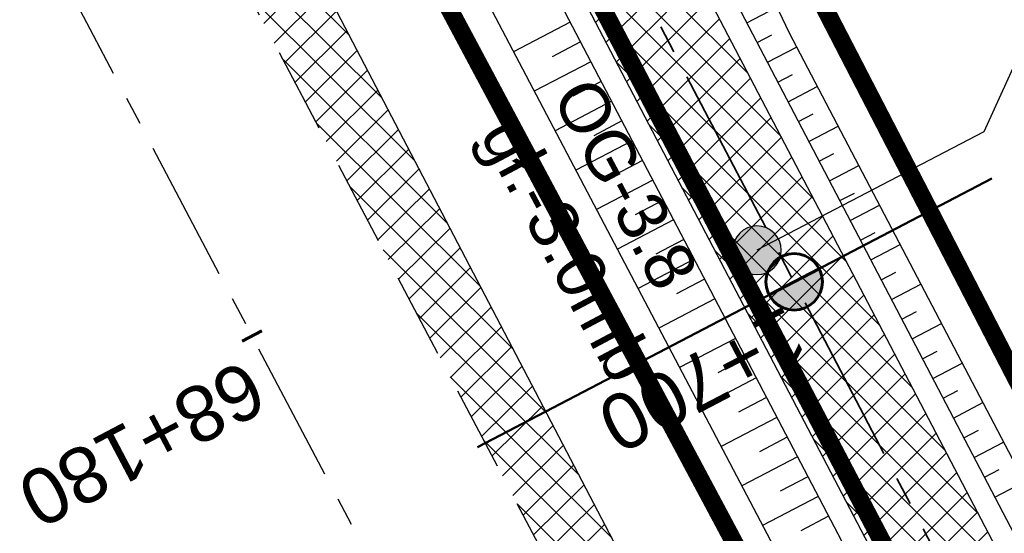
# Model space of a CAD drawing. Header units: metres. Extents: x 7529682 to 7533711, y 5721195 to 5727842.
# Tile 145 of 232: x 7530494 to 7530516, y 5726290 to 5726301. Entities that reach past the tile are written whole.
import ezdxf

# ---------------------------------------------------------------- set-up
doc = ezdxf.new("R2010")
doc.units = ezdxf.units.M
for name, pattern in [('817-dzialki-09-05-04$0$HIDDEN', [0.375, 0.25, -0.125]), ('ACAD_ISO05W100', [33, 24, -3, 0, -3, 0, -3]), ('CENTER', [50.800000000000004, 31.75, -6.35, 6.35, -6.35]), ('CENTER2', [28.575000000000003, 19.05, -3.175, 3.175, -3.175]), ('HIDDEN', [9.524999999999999, 6.35, -3.175])]:
    doc.linetypes.add(name, pattern=pattern)
for name, color, linetype in [('C-DROGI-SYTUACJA', 7, 'Continuous'), ('C-DROGI-SYTUACJA-ETYKIETY', 7, 'Continuous'), ('D-hatch-pobocza', 131, 'Continuous'), ('D-otw-geotechniczne', 4, 'Continuous'), ('D-pobocza', 60, 'Continuous'), ('D-rowy', 160, 'Continuous'), ('D-skarpa', 2, 'Continuous'), ('D-skarpa-kreskowanie', 2, 'Continuous')]:
    doc.layers.add(name, color=color, linetype=linetype)
for name, color, linetype, lineweight, true_color in [('D-hatch-ciag-pieszo-rowerowy', 7, 'Continuous', 13, 0xff9f80), ('D-LR-etap-III', 7, '817-dzialki-09-05-04$0$HIDDEN', 50, 0x00008f), ('D-przekroje-pop', 7, 'Continuous', 50, 0x000099)]:
    doc.layers.add(name, color=color, linetype=linetype, lineweight=lineweight, true_color=true_color)
for name, color, linetype, lineweight in [('D-krawędzie', 3, 'Continuous', 30), ('D-obrzeża', 2, 'Continuous', 30), ('D-otw-geotechniczne-opis', 7, 'Continuous', 30), ('D-oś', 10, 'CENTER', 30), ('D-pas-drogowy', 7, 'ACAD_ISO05W100', 50)]:
    doc.layers.add(name, color=color, linetype=linetype, lineweight=lineweight)
doc.layers.add('poprzeczki', color=7, linetype='Continuous', true_color=0x0000c7)
doc.styles.add('ARIAL', font='arial.ttf', dxfattribs={"height": 1})
doc.styles.get("Standard").update_dxf_attribs({"font": 'arial.ttf'})
pattern_1 = [(45, (0, 0), (-0.3367596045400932, 0.3367596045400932), []), (135, (0, 0), (-0.3367596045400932, -0.3367596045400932), [])]

# ---------------------------------------------------------------- blocks, each defined once
blk = doc.blocks.new('AeccTickLine')
at = {"color": 0, "linetype": 'ByBlock', "lineweight": -2}
blk.add_line((0, 1), (-3.673819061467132e-16, -1), dxfattribs=at)
blk = doc.blocks.new('kilometraz')
at = {"linetype": 'ByBlock', "lineweight": -2}
blk.add_hatch(color=0, dxfattribs=at).paths.add_polyline_path([(0, -0.28125, 0.4142135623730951), (0.28125, 0, 0.4142135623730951), (0, 0.28125)])
at = {"color": 0, "linetype": 'ByBlock', "lineweight": -2}
blk.add_line((0, 0.28125), (0, -0.28125), dxfattribs=at)
blk.add_circle((0, 0), 0.28125, dxfattribs=at)
blk = doc.blocks.new('otwor')
at = {"layer": 'D-otw-geotechniczne', "lineweight": 25}
h = blk.add_hatch(color=256, dxfattribs=at)
edge = h.paths.add_edge_path()
edge.add_arc((0, 0), 1.163867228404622, 0, 360)
blk.add_circle((0, 0), 1.163867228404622, dxfattribs=at)

msp = doc.modelspace()

# ---------------------------------------------------------------- hatches: boundary and pattern name
at = {"layer": 'D-hatch-ciag-pieszo-rowerowy'}
h = msp.add_hatch(dxfattribs=at)
h.set_pattern_fill('ANSI37', color=256, scale=0.15, style=0)
h.set_pattern_definition(pattern_1)
edge = h.paths.add_edge_path()
edge.add_line((7530579.998522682, 5726163.493739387), (7530582.284496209, 5726164.518555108))
edge.add_line((7530582.284496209, 5726164.518555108), (7530574.938047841, 5726178.433592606))
edge.add_arc((7530619.154135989, 5726201.777490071), 49.99999999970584, 202.6680019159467, 207.8318275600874, ccw=False)
edge.add_line((7530573.016462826, 5726182.507951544), (7530570.149922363, 5726189.371401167))
edge.add_arc((7530524.012249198, 5726170.10186264), 50.00000000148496, 22.66800191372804, 27.59343639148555)
edge.add_line((7530568.325081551, 5726193.261588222), (7530565.111118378, 5726199.411048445))
edge.add_arc((7530529.660852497, 5726180.883267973), 40.00000000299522, 27.5934364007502, 33.13088798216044)
edge.add_line((7530563.157820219, 5726202.745407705), (7530555.510576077, 5726214.462444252))
edge.add_arc((7530589.007543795, 5726236.324583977), 39.99999999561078, 208.4475238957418, 213.1308879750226, ccw=False)
edge.add_line((7530553.837393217, 5726217.270437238), (7530543.027684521, 5726237.223001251))
edge.add_line((7530543.027684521, 5726237.223001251), (7530528.098577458, 5726266.318802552))
edge.add_line((7530528.098577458, 5726266.318802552), (7530507.524476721, 5726305.703644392))
edge.add_line((7530507.524476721, 5726305.703644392), (7530488.365786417, 5726341.908676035))
edge.add_line((7530488.365786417, 5726341.908676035), (7530485.291037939, 5726347.724119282))
edge.add_line((7530485.291037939, 5726347.724119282), (7530482.336740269, 5726347.963133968))
edge.add_line((7530482.336740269, 5726347.963133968), (7530486.156097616, 5726340.739370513))
edge.add_line((7530486.156097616, 5726340.739370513), (7530505.311679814, 5726304.540212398))
edge.add_line((7530505.311679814, 5726304.540212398), (7530525.878466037, 5726265.169372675))
edge.add_line((7530525.878466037, 5726265.169372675), (7530540.816194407, 5726236.056769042))
edge.add_line((7530540.816194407, 5726236.056769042), (7530551.687957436, 5726215.98966512))
edge.add_arc((7530586.858108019, 5726235.043811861), 40.00000000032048, 208.4475238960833, 213.1308879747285)
edge.add_line((7530553.361140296, 5726213.181672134), (7530560.998180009, 5726201.480270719))
edge.add_arc((7530527.501212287, 5726179.618130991), 40.00000000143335, 27.59343638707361, 33.130887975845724, ccw=False)
edge.add_line((7530562.95147817, 5726198.145911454), (7530566.059636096, 5726192.19889448))
edge.add_arc((7530521.746803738, 5726169.039168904), 50.00000000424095, 22.668001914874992, 27.593436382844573, ccw=False)
edge.add_line((7530567.884476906, 5726188.308707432), (7530570.753025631, 5726181.440449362))
edge.add_arc((7530616.890698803, 5726200.709987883), 50.00000000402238, 202.6680019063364, 207.8318275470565)
edge.add_line((7530572.674610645, 5726177.366090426), (7530579.998522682, 5726163.493739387))
at = {"layer": 'D-hatch-pobocza'}
h = msp.add_hatch(dxfattribs=at)
h.set_pattern_fill('ANSI37', color=256, scale=0.15, style=0)
h.set_pattern_definition(pattern_1)
h.paths.add_polyline_path([(7530484.05, 5726334.34), (7530471.92, 5726357.11), (7530458.95, 5726381.07), (7530447.57, 5726403.23), (7530435.55, 5726425.46), (7530424.34, 5726446.96), (7530408.219999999, 5726477.68), (7530396.719999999, 5726499.26), (7530381.74, 5726527.87), (7530371.44, 5726547.5), (7530359.58, 5726569.81), (7530349.42, 5726588.72), (7530332.29, 5726621.37), (7530323.719999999, 5726638.05), (7530306.54, 5726670.82), (7530298.559999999, 5726686.33), (7530287.259999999, 5726707.54), (7530284.291048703, 5726713.261271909), (7530282.669641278, 5726712.403913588), (7530284.501430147, 5726708.939695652), (7530291.375516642, 5726695.939652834), (7530296.045865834, 5726687.107244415), (7530304.46414878, 5726671.186868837), (7530316.603827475, 5726648.181421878), (7530333.058434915, 5726617.014067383), (7530350.00379698, 5726585.00616126), (7530367.257623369, 5726552.315762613), (7530385.762825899, 5726517.234589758), (7530404.054360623, 5726482.546167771), (7530421.086512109, 5726450.182125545), (7530442.441939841, 5726409.661369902), (7530463.421308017, 5726369.849931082), (7530489.269347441, 5726320.82820421), (7530506.411845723, 5726288.291398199), (7530524.314558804, 5726254.7836642), (7530540.549094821, 5726224.891183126), (7530548.272673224, 5726210.668598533), (7530551.69684983, 5726207.034942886), (7530543.21, 5726222.9), (7530538.34, 5726232.11), (7530533.7, 5726240.35), (7530511.95, 5726280.97), (7530499.24, 5726305.31)])

# ---------------------------------------------------------------- linework, layer by layer
at = {"layer": 'C-DROGI-SYTUACJA', "color": 10, "linetype": 'CENTER2', "lineweight": 35, "ltscale": 0.2}
msp.add_lwpolyline([(7530444.81964382, 5726422.144181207), (7530467.787193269, 5726378.155809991), (7530487.261147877, 5726341.323634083), (7530506.418078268, 5726305.121928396), (7530526.988521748, 5726265.744087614), (7530541.921939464, 5726236.639885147), (7530552.762675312, 5726216.630051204, 0.02043787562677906), (7530554.435858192, 5726213.822058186), (7530562.078000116, 5726202.112839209, -0.02416639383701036), (7530564.031298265, 5726198.778479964), (7530567.391574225, 5726192.349071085, -0.02149457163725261), (7530568.851446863, 5726189.236921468), (7530572.058530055, 5726181.558099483, 0.02253525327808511), (7530573.595798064, 5726178.298612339), (7530581.269449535, 5726163.763813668, 0.09655801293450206), (7530584.871000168, 5726159.294358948), (7530589.549337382, 5726155.353842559, -0.1081082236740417), (7530591.633482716, 5726152.642882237), (7530599.060079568, 5726136.869261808, -0.1935663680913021), (7530599.403975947, 5726130.908749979), (7530599.097438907, 5726129.998316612, 0.2231735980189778), (7530599.582685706, 5726125.774388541), (7530602.576188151, 5726120.930317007, -0.0171909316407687)], format="xyb", dxfattribs=at)
at = {"layer": 'D-krawędzie', "linetype": 'HIDDEN', "ltscale": 0.3}
msp.add_lwpolyline([(7530304.46414878, 5726671.186868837), (7530316.603827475, 5726648.181421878), (7530333.058434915, 5726617.014067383), (7530350.00379698, 5726585.00616126), (7530367.257623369, 5726552.315762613), (7530385.762825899, 5726517.234589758), (7530404.054360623, 5726482.546167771), (7530421.086512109, 5726450.182125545), (7530442.441939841, 5726409.661369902), (7530463.421308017, 5726369.849931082), (7530489.269347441, 5726320.82820421), (7530506.411845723, 5726288.291398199), (7530524.314558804, 5726254.7836642), (7530540.549094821, 5726224.891183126), (7530548.24, 5726210.73)], dxfattribs=at)
at = {"layer": 'D-LR-etap-III', "ltscale": 10, "flags": 128}
msp.add_lwpolyline([(7531750.474471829, 5723895.103125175, 0.4, 0.4, 0), (7531750.505, 5723895.13, 0.4, 0.4, 0), (7531682.71, 5724022.92, 0.4, 0.4, 0), (7531619.177023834, 5724147.203692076, 0.4, 0.4, 0), (7531592.308960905, 5724198.48863389, 0.4, 0.4, 0), (7531553.263875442, 5724272.918564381, 0.4, 0.4, 0), (7531504.019999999, 5724366.79, 0.4, 0.4, 0), (7531482.09, 5724407.62, 0.4, 0.4, 0), (7531412.350402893, 5724541.182759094, 0.4, 0.4, 0), (7531388.463669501, 5724586.929768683, 0.4, 0.4, 0), (7531345.12, 5724669.94, 0.4, 0.4, 0), (7531127.66, 5725081.67, 0.4, 0.4, 0), (7531059.253139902, 5725211.040795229, 0.4, 0.4, 0), (7531008.007244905, 5725307.953830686, 0.4, 0.4, 0), (7530964.181635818, 5725390.835555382, 0.4, 0.4, 0), (7530914.557354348, 5725484.683561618, 0.4, 0.4, 0), (7530865.243241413, 5725577.493975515, 0.4, 0.4, 0), (7530840.085257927, 5725624.058651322, 0.4, 0.4, 0), (7530802.559525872, 5725694.924584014, 0.4, 0.4, 0), (7530755.54, 5725787.51, 0.4, 0.4, 0), (7530708.717810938, 5725876.303221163, 0.4, 0.4, 0), (7530695.12, 5725902.09, 0.4, 0.4, 0), (7530642.91397006, 5726001.07839487, 0.4, 0.4, 0), (7530634.934723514, 5726016.146615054, 0.4, 0.4, 0), (7530610.820000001, 5726061.929999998, 0.4, 0.4, 0), (7530610.820000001, 5726061.929999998, 0.4, 0.4, 0), (7530607.21, 5726063.51, 0.4, 0.4, 0), (7530597.42, 5726080.68, 0.4, 0.4, 0), (7530591.16, 5726088.44, 0.4, 0.4, 0), (7530581.28, 5726107.21, 0.4, 0.4, 0), (7530571.29, 5726130.56, 0.4, 0.4, 0), (7530549.554994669, 5726171.527317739, 0.4, 0.4, 0), (7530531.014309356, 5726206.473807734, 0.4, 0.4, 0), (7530516.461208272, 5726236.016618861, 0.4, 0.4, 0), (7530500.798929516, 5726266.141265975, 0.4, 0.4, 0), (7530491.349999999, 5726283.94, 0.4, 0.4, 0), (7530482.4, 5726303.41, 0.4, 0.4, 0), (7530482.4, 5726303.41, 0.4, 0.4, 0), (7530450.41, 5726357.28, 0.4, 0.4, 0), (7530397.759396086, 5726458.499907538, 0.4, 0.4, 0), (7530334.707815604, 5726583.664702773, 0.4, 0.4, 0), (7530303.939274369, 5726645.167943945, 0.4, 0.4, 0), (7530300.509779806, 5726651.777515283, 0.4, 0.4, 0), (7530289.213532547, 5726671.966724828, 0.4, 0.4, 0), (7530281.54, 5726685.57, 0.4, 0.4, 0), (7530261.37085633, 5726724.163374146, 0.4, 0.4, 0), (7530254.03, 5726738.21, 0.4, 0.4, 0), (7530197.219999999, 5726845.06, 0.4, 0.4, 0), (7530194.71, 5726849.15, 0.4, 0.4, 0), (7530195.92, 5726850.75, 0.4, 0.4, 0), (7530170.546669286, 5726892.961489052, 0.4, 0.4, 0), (7530143.174718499, 5726945.065838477, 0.4, 0.4, 0), (7530105.059999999, 5727018.32, 0.4, 0.4, 0), (7530100.059999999, 5727027.16, 0.4, 0.4, 0), (7530062.318670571, 5727099.625398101, 0.4, 0.4, 0), (7530015.378537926, 5727189.420463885, 0.4, 0.4, 0), (7529983.207960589, 5727250.206596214, 0.4, 0.4, 0), (7529953.284293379, 5727306.74720398, 0.4, 0.4, 0), (7529900.67053443, 5727406.15903814, 0.4, 0.4, 0), (7529890.630239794, 5727425.131178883, 0.4, 0.4, 0), (7529875.155383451, 5727454.426350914, 0.4, 0.4, 0), (7529857.560096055, 5727487.787346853, 0.4, 0.4, 0), (7529835.194401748, 5727530.19312405, 0.4, 0.4, 0), (7529811.740544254, 5727574.662079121, 0.4, 0.4, 0), (7529792.101859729, 5727611.922638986, 0.4, 0.4, 0), (7529768.066117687, 5727657.469613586, 0.4, 0.4, 0), (7529755.210566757, 5727682.131373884, 0.4, 0.4, 0), (7529753.309999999, 5727681.13, 0.4, 0.4, 0), (7529739.21, 5727707.77, 0.4, 0.4, 0), (7529735.394745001, 5727711.251990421, 0.4, 0.4, 0), (7529725.42, 5727730.2, 0.4, 0.4, 0), (7529723.55, 5727729.88, 0.4, 0.4, 0), (7529695.566668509, 5727782.932080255, 0.4, 0.4, 0), (7529717.67971874, 5727794.024357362, 0.4, 0.4, 0), (7529736.274870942, 5727758.647400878, 0.4, 0.4, 0), (7529736.274870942, 5727758.647400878, 0.4, 0.4, 0), (7529744.511003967, 5727750.406106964, 0.4, 0.4, 0), (7529744.511003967, 5727750.406106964, 0.4, 0.4, 0), (7529750.282568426, 5727738.549848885, 0.4, 0.4, 0), (7529777.108510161, 5727687.569424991, 0.4, 0.4, 0), (7529796.51537536, 5727651.329932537, 0.4, 0.4, 0), (7529814.937945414, 5727616.793170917, 0.4, 0.4, 0), (7529839.006722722, 5727572.303976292, 0.4, 0.4, 0), (7529860.617626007, 5727532.509108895, 0.4, 0.4, 0), (7529882.348967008, 5727491.504261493, 0.4, 0.4, 0), (7529904.865139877, 5727449.096370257, 0.4, 0.4, 0), (7529920.747384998, 5727418.884773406, 0.4, 0.4, 0), (7529946.676504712, 5727368.547487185, 0.4, 0.4, 0), (7529972.024701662, 5727320.573310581, 0.4, 0.4, 0), (7529987.740014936, 5727290.153392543, 0.4, 0.4, 0), (7529996.497385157, 5727273.661630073, 0.4, 0.4, 0), (7530017.541471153, 5727234.202689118, 0.4, 0.4, 0), (7530033.053657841, 5727204.864166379, 0.4, 0.4, 0), (7530051.622983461, 5727170.222745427, 0.4, 0.4, 0), (7530069.276612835, 5727137.015751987, 0.4, 0.4, 0), (7530089.385386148, 5727097.533639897, 0.4, 0.4, 0), (7530109.712512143, 5727060.746615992, 0.4, 0.4, 0), (7530136.769722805, 5727011.640131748, 0.4, 0.4, 0), (7530162.446686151, 5726962.743777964, 0.4, 0.4, 0), (7530187.674104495, 5726916.992101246, 0.4, 0.4, 0), (7530207.820739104, 5726879.335323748, 0.4, 0.4, 0), (7530230.625609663, 5726834.518686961, 0.4, 0.4, 0), (7530262.288093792, 5726776.61832811, 0.4, 0.4, 0), (7530277.509672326, 5726760.213143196, 0.4, 0.4, 0), (7530286.036865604, 5726744.106684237, 0.4, 0.4, 0), (7530288.097472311, 5726735.884066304, 0.4, 0.4, 0), (7530290.393870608, 5726725.046963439, 0.4, 0.4, 0), (7530296.17664807, 5726713.582980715, 0.4, 0.4, 0), (7530302.726195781, 5726701.18226779, 0.4, 0.4, 0), (7530325.685047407, 5726657.466383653, 0.4, 0.4, 0), (7530343.243978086, 5726623.648592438, 0.4, 0.4, 0), (7530360.229820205, 5726591.746871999, 0.4, 0.4, 0), (7530383.20855044, 5726548.059469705, 0.4, 0.4, 0), (7530406.017875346, 5726503.605514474, 0.4, 0.4, 0), (7530427.464919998, 5726462.620289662, 0.4, 0.4, 0), (7530447.9278544, 5726424.388014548, 0.4, 0.4, 0), (7530471.126878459, 5726379.920667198, 0.4, 0.4, 0), (7530490.501003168, 5726343.033350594, 0.4, 0.4, 0), (7530509.499458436, 5726306.733076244, 0.4, 0.4, 0), (7530529.890269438, 5726267.244072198, 0.4, 0.4, 0), (7530543.852446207, 5726238.990319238, 0.4, 0.4, 0), (7530554.808897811, 5726218.943990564, 0.4, 0.4, 0), (7530559.027108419, 5726212.223286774, 0.4, 0.4, 0), (7530563.060988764, 5726206.409670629, 0.4, 0.4, 0), (7530566.93354971, 5726200.463543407, 0.4, 0.4, 0), (7530569.771022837, 5726194.901501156, 0.4, 0.4, 0), (7530571.47319415, 5726191.282350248, 0.4, 0.4, 0), (7530572.839142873, 5726188.024533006, 0.4, 0.4, 0), (7530575.295071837, 5726182.034664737, 0.4, 0.4, 0), (7530579.736851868, 5726173.306070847, 0.4, 0.4, 0), (7530583.3, 5726167.41, 0.4, 0.4, 0), (7530593.4, 5726163.33, 0.4, 0.4, 0), (7530598.618375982, 5726155.264489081, 0.4, 0.4, 0), (7530608.258304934, 5726140.497132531, 0.4, 0.4, 0), (7530603.269999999, 5726136.83, 0.4, 0.4, 0), (7530606.53, 5726131.84, 0.4, 0.4, 0), (7530604.239057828, 5726124.21679044, 0.4, 0.4, 0), (7530605.847136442, 5726121.630127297, 0.4, 0.4, 0), (7530608.971611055, 5726116.164124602, 0.4, 0.4, 0), (7530618.114293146, 5726097.791111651, 0.4, 0.4, 0), (7530651.213125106, 5726034.959524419, 0.4, 0.4, 0), (7530670.243741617, 5725998.61095082, 0.4, 0.4, 0), (7530698.075474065, 5725945.952624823, 0.4, 0.4, 0), (7530716.505955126, 5725911.3051464, 0.4, 0.4, 0), (7530735.223454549, 5725875.667401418, 0.4, 0.4, 0), (7530752.504235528, 5725842.154920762, 0.4, 0.4, 0), (7530778.310652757, 5725793.501254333, 0.4, 0.4, 0), (7530797.499961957, 5725756.381811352, 0.4, 0.4, 0), (7530812.518974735, 5725728.28874362, 0.4, 0.4, 0), (7530820.039295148, 5725713.160404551, 0.4, 0.4, 0), (7530822.422446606, 5725710.193574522, 0.4, 0.4, 0), (7530833.154893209, 5725688.800634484, 0.4, 0.4, 0), (7530849.629354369, 5725656.158601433, 0.4, 0.4, 0), (7530867.98290276, 5725621.963939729, 0.4, 0.4, 0), (7530872.629809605, 5725612.88760475, 0.4, 0.4, 0), (7530880.354488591, 5725597.594500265, 0.4, 0.4, 0), (7530883.839446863, 5725593.389159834, 0.4, 0.4, 0), (7530891.782113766, 5725587.763349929, 0.4, 0.4, 0), (7530895.038670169, 5725584.280746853, 0.4, 0.4, 0), (7530897.033644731, 5725580.941110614, 0.4, 0.4, 0), (7530900.951646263, 5725579.945856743, 0.4, 0.4, 0), (7530904.80970798, 5725571.977328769, 0.4, 0.4, 0), (7530903.682362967, 5725568.566434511, 0.4, 0.4, 0), (7530908.900614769, 5725558.844845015, 0.4, 0.4, 0), (7530910.252030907, 5725545.671606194, 0.4, 0.4, 0), (7530912.872986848, 5725538.645543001, 0.4, 0.4, 0), (7530945.278171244, 5725478.464284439, 0.4, 0.4, 0), (7530959.692318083, 5725450.24628822, 0.4, 0.4, 0), (7531002.82670893, 5725368.192370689, 0.4, 0.4, 0), (7531044.703532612, 5725290.314293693, 0.4, 0.4, 0), (7531064.098839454, 5725253.212562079, 0.4, 0.4, 0), (7531083.010253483, 5725216.677517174, 0.4, 0.4, 0), (7531113.013137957, 5725158.465613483, 0.4, 0.4, 0), (7531137.364304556, 5725113.07076138, 0.4, 0.4, 0), (7531150.830830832, 5725086.711759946, 0.4, 0.4, 0), (7531159.745663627, 5725076.640848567, 0.4, 0.4, 0), (7531166.309999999, 5725074.58, 0.4, 0.4, 0), (7531172.29, 5725062.58, 0.4, 0.4, 0), (7531170.589828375, 5725055.605912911, 0.4, 0.4, 0), (7531173.732823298, 5725044.080706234, 0.4, 0.4, 0), (7531215.342008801, 5724964.859648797, 0.4, 0.4, 0), (7531238.054496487, 5724921.684649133, 0.4, 0.4, 0), (7531262.389821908, 5724875.282876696, 0.4, 0.4, 0), (7531295.587160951, 5724811.265731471, 0.4, 0.4, 0), (7531348.487908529, 5724712.362812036, 0.4, 0.4, 0), (7531363.740817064, 5724682.68394264, 0.4, 0.4, 0), (7531366.986905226, 5724675.865317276, 0.4, 0.4, 0), (7531382.541261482, 5724646.110625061, 0.4, 0.4, 0), (7531401.299165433, 5724610.874551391, 0.4, 0.4, 0), (7531428.964837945, 5724558.862274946, 0.4, 0.4, 0), (7531449.111202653, 5724520.397801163, 0.4, 0.4, 0), (7531477.292992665, 5724465.831467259, 0.4, 0.4, 0), (7531500.996290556, 5724421.112506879, 0.4, 0.4, 0), (7531512.121834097, 5724400.549045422, 0.4, 0.4, 0), (7531513.78163794, 5724396.757451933, 0.4, 0.4, 0), (7531526.32, 5724379.39, 0.4, 0.4, 0), (7531566.783642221, 5724302.73628205, 0.4, 0.4, 0), (7531578.579156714, 5724282.774819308, 0.4, 0.4, 0), (7531584.232619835, 5724273.111246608, 0.4, 0.4, 0), (7531590.109283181, 5724263.508189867, 0.4, 0.4, 0), (7531593.027899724, 5724258.771479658, 0.4, 0.4, 0), (7531595.711841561, 5724254.226824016, 0.4, 0.4, 0), (7531601.659976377, 5724243.898197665, 0.4, 0.4, 0), (7531606.097733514, 5724235.986407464, 0.4, 0.4, 0), (7531609.382207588, 5724230.799061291, 0.4, 0.4, 0), (7531611.580260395, 5724227.671180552, 0.4, 0.4, 0), (7531612.707802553, 5724225.86410867, 0.4, 0.4, 0), (7531618.665224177, 5724214.480919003, 0.4, 0.4, 0), (7531619.885522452, 5724212.333950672, 0.4, 0.4, 0), (7531620.931818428, 5724210.787064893, 0.4, 0.4, 0), (7531623.518605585, 5724207.111542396, 0.4, 0.4, 0), (7531626.143926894, 5724203.61306897, 0.4, 0.4, 0), (7531632.022984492, 5724196.485954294, 0.4, 0.4, 0), (7531653.949089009, 5724152.617641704, 0.4, 0.4, 0), (7531656.750690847, 5724143.103797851, 0.4, 0.4, 0), (7531659.61440691, 5724133.254504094, 0.4, 0.4, 0), (7531661.627147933, 5724128.646047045, 0.4, 0.4, 0.01093811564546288), (7531674.314987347, 5724101.43546424, 0.4, 0.4, 0), (7531685.137626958, 5724081.408252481, 0.4, 0.4, 0), (7531692.159945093, 5724066.277333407, 0.4, 0.4, 0), (7531699.662164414, 5724051.388120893, 0.4, 0.4, 0), (7531704.480624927, 5724040.808561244, 0.4, 0.4, 0), (7531704.480624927, 5724040.808561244, 0.4, 0.4, 0), (7531704.401251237, 5724037.368913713, 0.4, 0.4, 0), (7531720.383609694, 5724003.441317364, 0.4, 0.4, 0), (7531728.79890528, 5723986.206298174, 0.4, 0.4, 0), (7531733.237926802, 5723977.192631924, 0.4, 0.4, 0), (7531736.750027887, 5723969.505210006, 0.4, 0.4, 0), (7531737.336143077, 5723968.518916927, 0.4, 0.4, 0), (7531738.285051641, 5723967.699360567, 0.4, 0.4, 0), (7531742.180915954, 5723962.346428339, 0.4, 0.4, 0), (7531744.286141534, 5723958.615526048, 0.4, 0.4, 0), (7531755.393260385, 5723944.192617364, 0.4, 0.4, 0), (7531758.69, 5723936.76, 0.4, 0.4, 0), (7531780.08, 5723929.25, 0.4, 0.4, 0), (7531792.611989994, 5723906.337708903, 0.4, 0.4, 0), (7531792.611989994, 5723906.337708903, 0.4, 0.4, 0), (7531756.962094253, 5723883.055323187, 0.4, 0.4, 0), (7531750.46, 5723895.130000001, 0.4, 0.4, 0), (7531750.46, 5723895.130000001, 0, 0, 0)], format="xyseb", dxfattribs=at)
at = {"layer": 'D-obrzeża'}
for points in [[(7530445.927238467, 5726422.723607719), (7530468.89375299, 5726378.737218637), (7530488.365786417, 5726341.908676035), (7530507.524476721, 5726305.703644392), (7530528.098577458, 5726266.318802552), (7530543.027684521, 5726237.223001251), (7530553.837393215, 5726217.270437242, 0.02043787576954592), (7530555.510576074, 5726214.462444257), (7530563.157820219, 5726202.745407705, -0.0241663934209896), (7530565.111118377, 5726199.411048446), (7530568.325081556, 5726193.261588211, -0.0214945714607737), (7530570.149922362, 5726189.371401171), (7530573.016462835, 5726182.507951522, 0.02253525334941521), (7530574.938047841, 5726178.433592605), (7530582.466790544, 5726164.173268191, 0.1441227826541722), (7530586.406513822, 5726160.126788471), (7530591.401727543, 5726157.316315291, -0.1432658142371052), (7530593.36372415, 5726155.307912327), (7530594.228048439, 5726153.684013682)], [(7530443.712049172, 5726421.564754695), (7530466.680633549, 5726377.574401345), (7530486.156097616, 5726340.739370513), (7530505.311679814, 5726304.540212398), (7530525.878466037, 5726265.169372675), (7530540.816194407, 5726236.056769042), (7530551.687957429, 5726215.989665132, 0.02043787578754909), (7530553.361140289, 5726213.181672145), (7530560.998180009, 5726201.480270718, -0.02416639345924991), (7530562.95147817, 5726198.145911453), (7530566.059636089, 5726192.198894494, -0.02149457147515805), (7530567.884476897, 5726188.308707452), (7530570.753025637, 5726181.440449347, 0.02253525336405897), (7530572.674610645, 5726177.366090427), (7530580.714128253, 5726162.138298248, 0.1015835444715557), (7530584.545960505, 5726157.478765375), (7530584.686263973, 5726157.365285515, -0.1007353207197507), (7530588.494501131, 5726152.75026333), (7530588.874100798, 5726152.037068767)]]:
    msp.add_lwpolyline(points, format="xyb", dxfattribs=at)
at = {"layer": 'D-otw-geotechniczne-opis', "linetype": 'ByBlock', "lineweight": 30}
msp.add_lwpolyline([(7530535.578339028, 5726313.961989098), (7530518.556595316, 5726305.070063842), (7530515.720150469, 5726298.82676913), (7530510.632079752, 5726296.168830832)], dxfattribs=at)
at = {"layer": 'D-oś', "ltscale": 0.1}
msp.add_lwpolyline([(7530594.845000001, 5726110.895), (7530540.21, 5726214.45), (7530503.320056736, 5726286.650988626), (7530486.173361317, 5726319.195761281), (7530460.324927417, 5726368.21823651), (7530439.345630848, 5726408.029539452), (7530417.989237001, 5726448.552129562), (7530400.958415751, 5726480.913646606), (7530382.667120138, 5726515.601615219), (7530364.162298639, 5726550.68206594), (7530346.909504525, 5726583.37050876), (7530329.964237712, 5726615.378234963), (7530313.508365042, 5726646.547986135), (7530301.370075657, 5726669.550802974)], dxfattribs=at)
at = {"layer": 'D-pas-drogowy', "ltscale": 0.2, "flags": 128}
msp.add_lwpolyline([(7531633.018560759, 5724182.834272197, 0.4, 0.4, 0), (7531617.558899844, 5724211.608162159, 0.4, 0.4, 0), (7531566.783642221, 5724302.73628205, 0.4, 0.4, 0), (7531538.419082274, 5724356.469679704, 0.4, 0.4, 0), (7531526.32, 5724379.39, 0.4, 0.4, 0), (7531516.102085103, 5724393.607319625, 0.4, 0.4, 0.001485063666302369), (7531513.78037409, 5724396.837773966, 0.4, 0.4, 0), (7531501.87, 5724413.41, 0.4, 0.4, 0), (7531474.926107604, 5724464.507896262, 0.4, 0.4, 0), (7531446.200436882, 5724518.992313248, 0.4, 0.4, 0), (7531424.962185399, 5724559.262257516, 0.4, 0.4, 0), (7531398.444460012, 5724609.565801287, 0.4, 0.4, 0), (7531379.647455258, 5724645.216004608, 0.4, 0.4, 0), (7531365.23, 5724672.56, 0.4, 0.4, 0), (7531341.305752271, 5724717.915356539, 0.4, 0.4, 0), (7531312.899996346, 5724771.788898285, 0.4, 0.4, 0), (7531292.590923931, 5724810.306502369, 0.4, 0.4, 0), (7531259.391619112, 5724873.271351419, 0.4, 0.4, 0), (7531233.740401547, 5724921.922582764, 0.4, 0.4, 0), (7531203.072738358, 5724980.092044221, 0.4, 0.4, 0), (7531173.471398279, 5725036.225177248, 0.4, 0.4, 0), (7531168.269999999, 5725046.09, 0.4, 0.4, 0), (7531172.29, 5725062.58, 0.4, 0.4, 0), (7531166.309999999, 5725074.58, 0.4, 0.4, 0), (7531150.32, 5725079.6, 0.4, 0.4, 0), (7531141.5, 5725096.43, 0.4, 0.4, 0), (7531109.311735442, 5725157.814415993, 0.4, 0.4, 0), (7531086.641300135, 5725201.047918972, 0.4, 0.4, 0), (7531059.198258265, 5725253.383662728, 0.4, 0.4, 0), (7531028.206828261, 5725312.48946212, 0.4, 0.4, 0), (7530999.104694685, 5725367.990143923, 0.4, 0.4, 0), (7530956.247527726, 5725449.724815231, 0.4, 0.4, 0), (7530924.397774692, 5725510.463768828, 0.4, 0.4, 0), (7530897.509999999, 5725561.74, 0.4, 0.4, 0), (7530894.46, 5725566.14, 0.4, 0.4, 0), (7530892.16, 5725570.49, 0.4, 0.4, 0), (7530869.362688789, 5725613.307018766, 0.4, 0.4, 0), (7530861.693971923, 5725627.704613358, 0.4, 0.4, 0), (7530852.74, 5725644.52, 0.4, 0.4, 0), (7530831.509999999, 5725684.2, 0.4, 0.4, 0), (7530811.13, 5725722.52, 0.4, 0.4, 0), (7530792.3476413, 5725757.940652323, 0.4, 0.4, 0), (7530768.03, 5725803.8, 0.4, 0.4, 0), (7530748.768542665, 5725840.178507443, 0.4, 0.4, 0), (7530727.7, 5725879.97, 0.4, 0.4, 0), (7530712.0981582, 5725909.54523909, 0.4, 0.4, 0), (7530693.644105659, 5725944.645156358, 0.4, 0.4, 0), (7530665.702224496, 5725997.538976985, 0.4, 0.4, 0), (7530641.759999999, 5726042.88, 0.4, 0.4, 0), (7530616.5, 5726091.48, 0.4, 0.4, 0), (7530604.628439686, 5726114.319880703, 0.4, 0.4, -0.007762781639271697), (7530602.5, 5726118.43, 0.4, 0.4, 0), (7530603.992037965, 5726123.394821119, 0.4, 0.4, 0), (7530606.53, 5726131.84, 0.4, 0.4, 0), (7530603.269999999, 5726136.83, 0.4, 0.4, 0), (7530593.775620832, 5726151.368713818, 0.4, 0.4, 0), (7530590.202637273, 5726156.84001263, 0.4, 0.4, 0), (7530583.3, 5726167.41, 0.4, 0.4, 0), (7530580.578343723, 5726170.427567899, 0.4, 0.4, 0), (7530575.849999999, 5726175.67, 0.4, 0.4, 0), (7530569.009999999, 5726186.66, 0.4, 0.4, 0), (7530562.555322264, 5726199.189409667, 0.4, 0.4, 0), (7530555.67, 5726211.39, 0.4, 0.4, 0), (7530548.29, 5726224.23, 0.4, 0.4, 0), (7530540.58, 5726237.71, 0.4, 0.4, 0), (7530532.679999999, 5726252.65, 0.4, 0.4, 0), (7530524.059999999, 5726269.35, 0.4, 0.4, 0), (7530502.82, 5726309.91, 0.4, 0.4, 0), (7530488.83, 5726336.63, 0.4, 0.4, 0), (7530466.03, 5726380.16, 0.4, 0.4, 0), (7530438.469999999, 5726432.77, 0.4, 0.4, 0), (7530424.53, 5726459.09, 0.4, 0.4, 0), (7530401.63, 5726502.97, 0.4, 0.4, 0), (7530383.38, 5726538.06, 0.4, 0.4, 0), (7530353.969999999, 5726593.52, 0.4, 0.4, 0), (7530338.469999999, 5726622.74, 0.4, 0.4, 0), (7530322.009999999, 5726653.88, 0.4, 0.4, 0), (7530297.54, 5726700.33, 0.4, 0.4, 0), (7530287.38, 5726719.6, 0.4, 0.4, 0), (7530285.94993921, 5726722.315508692, 0.4, 0.4, 0), (7530280.259999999, 5726733.12, 0.4, 0.4, 0), (7530266.73, 5726758.74, 0.4, 0.4, 0), (7530260.42, 5726770.47, 0.4, 0.4, 0), (7530253.25, 5726783.82, 0.4, 0.4, 0), (7530244.95, 5726799.33, 0.4, 0.4, 0), (7530239.389999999, 5726808.49, 0.4, 0.4, 0), (7530238.29, 5726807.9, 0.4, 0.4, 0), (7530218.11, 5726850.67, 0.4, 0.4, 0), (7530175.906646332, 5726928.168028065, 0.4, 0.4, 0), (7530096.679999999, 5727076.15, 0.4, 0.4, 0), (7530094.679999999, 5727079.89, 0.4, 0.4, 0), (7530064.59693469, 5727135.522637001, 0.4, 0.4, 0), (7530046.730970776, 5727168.8921561, 0.4, 0.4, 0), (7530025.803045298, 5727208.461374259, 0.4, 0.4, 0), (7530012.846501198, 5727232.979315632, 0.4, 0.4, 0), (7529994.15, 5727268.45, 0.4, 0.4, 0), (7529981.670868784, 5727291.93018666, 0.4, 0.4, 0), (7529949.889999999, 5727351.73, 0.4, 0.4, 0), (7529924.75, 5727399.03, 0.4, 0.4, 0), (7529915.515824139, 5727417.099754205, 0.4, 0.4, 0), (7529885.83, 5727475.19, 0.4, 0.4, 0), (7529862.559999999, 5727519.97, 0.4, 0.4, 0), (7529852.984923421, 5727538.191086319, 0.4, 0.4, 0), (7529836.513084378, 5727569.51130111, 0.4, 0.4, 0), (7529815.36890814, 5727609.140983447, 0.4, 0.4, 0), (7529792.795203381, 5727651.247499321, 0.4, 0.4, 0), (7529774.199114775, 5727685.858348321, 0.4, 0.4, 0), (7529746.966026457, 5727736.059440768, 0.4, 0.4, 0), (7529733.92, 5727757.62, 0.4, 0.4, 0), (7529708.607472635, 5727806.388536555, 0.4, 0.4, 0), (7529688.491967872, 5727796.344621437, 0.4, 0.4, 0), (7529723.55, 5727729.88, 0.4, 0.4, 0), (7529725.42, 5727730.2, 0.4, 0.4, 0), (7529735.38, 5727711.28, 0.4, 0.4, 0), (7529739.21, 5727707.77, 0.4, 0.4, 0), (7529753.309999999, 5727681.13, 0.4, 0.4, 0), (7529755.178396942, 5727682.114424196, 0.4, 0.4, 0), (7529792.101859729, 5727611.922638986, 0.4, 0.4, 0), (7529811.740544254, 5727574.662079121, 0.4, 0.4, 0), (7529835.194401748, 5727530.19312405, 0.4, 0.4, 0), (7529857.560096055, 5727487.787346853, 0.4, 0.4, 0), (7529875.155383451, 5727454.426350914, 0.4, 0.4, 0), (7529890.630239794, 5727425.131178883, 0.4, 0.4, 0), (7529900.67053443, 5727406.15903814, 0.4, 0.4, 0), (7529953.284293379, 5727306.74720398, 0.4, 0.4, 0), (7529983.207960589, 5727250.206596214, 0.4, 0.4, 0), (7530015.378537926, 5727189.420463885, 0.4, 0.4, 0), (7530062.318670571, 5727099.625398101, 0.4, 0.4, 0), (7530100.059999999, 5727027.16, 0.4, 0.4, 0), (7530105.059999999, 5727018.32, 0.4, 0.4, 0), (7530143.174718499, 5726945.065838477, 0.4, 0.4, 0), (7530170.546669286, 5726892.961489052, 0.4, 0.4, 0), (7530195.92, 5726850.75, 0.4, 0.4, 0), (7530194.71, 5726849.15, 0.4, 0.4, 0), (7530197.219999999, 5726845.06, 0.4, 0.4, 0), (7530254.03, 5726738.21, 0.4, 0.4, 0), (7530261.37085633, 5726724.163374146, 0.4, 0.4, 0), (7530281.54, 5726685.57, 0.4, 0.4, 0), (7530289.213532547, 5726671.966724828, 0.4, 0.4, 0), (7530300.509779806, 5726651.777515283, 0.4, 0.4, 0), (7530303.939274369, 5726645.167943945, 0.4, 0.4, 0), (7530334.707815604, 5726583.664702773, 0.4, 0.4, 0), (7530397.759396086, 5726458.499907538, 0.4, 0.4, 0), (7530450.41, 5726357.28, 0.4, 0.4, 0), (7530482.4, 5726303.41, 0.4, 0.4, 0), (7530483.687990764, 5726301.003383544, 0.4, 0.4, 0), (7530491.349999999, 5726283.94, 0.4, 0.4, 0), (7530512.67, 5726243.78, 0.4, 0.4, 0), (7530529.429999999, 5726209.46, 0.4, 0.4, 0), (7530571.29, 5726130.56, 0.4, 0.4, 0), (7530581.28, 5726107.21, 0.4, 0.4, 0), (7530591.16, 5726088.44, 0.4, 0.4, 0), (7530597.42, 5726080.68, 0.4, 0.4, 0), (7530607.21, 5726063.51, 0.4, 0.4, 0), (7530610.820000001, 5726061.929999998, 0.4, 0.4, 0), (7530634.934723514, 5726016.146615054, 0.4, 0.4, 0), (7530642.91397006, 5726001.07839487, 0.4, 0.4, 0), (7530695.12, 5725902.09, 0.4, 0.4, 0), (7530708.717810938, 5725876.303221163, 0.4, 0.4, 0), (7530755.54, 5725787.51, 0.4, 0.4, 0), (7530802.559525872, 5725694.924584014, 0.4, 0.4, 0), (7530840.085257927, 5725624.058651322, 0.4, 0.4, 0), (7530865.243241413, 5725577.493975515, 0.4, 0.4, 0), (7530914.557354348, 5725484.683561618, 0.4, 0.4, 0), (7530964.181635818, 5725390.835555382, 0.4, 0.4, 0), (7531008.007244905, 5725307.953830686, 0.4, 0.4, 0), (7531059.253139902, 5725211.040795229, 0.4, 0.4, 0), (7531127.66, 5725081.67, 0.4, 0.4, 0), (7531345.12, 5724669.94, 0.4, 0.4, 0), (7531388.463669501, 5724586.929768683, 0.4, 0.4, 0), (7531412.350402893, 5724541.182759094, 0.4, 0.4, 0), (7531482.09, 5724407.62, 0.4, 0.4, 0), (7531504.019999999, 5724366.79, 0.4, 0.4, 0), (7531519.374444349, 5724337.520497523, 0.4, 0.4, 0), (7531563.748815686, 5724252.931583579, 0.4, 0.4, 0), (7531602.175111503, 5724179.681224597, 0.4, 0.4, 0), (7531619.177023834, 5724147.203692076, 0.4, 0.4, 0), (7531625.038493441, 5724135.63500206, 0.4, 0.4, 0), (7531656.796442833, 5724073.31633882, 0.4, 0.4, 0), (7531675.12, 5724037.36, 0.4, 0.4, 0), (7531682.71, 5724022.92, 0.4, 0.4, 0), (7531705.565196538, 5723979.810545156, 0.4, 0.4, 0), (7531736.605941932, 5723921.261514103, 0.4, 0.4, 0), (7531750.46, 5723895.130000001, 0.4, 0.4, 0), (7531740.769999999, 5723886.56, 0.4, 0.4, 0), (7531732.86, 5723885, 0.4, 0.4, 0), (7531722.179999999, 5723887.77, 0.4, 0.4, 0), (7531729.87, 5723862.17, 0.4, 0.4, 0), (7531742.92, 5723861.93, 0.4, 0.4, 0), (7531763.71, 5723859.52, 0.4, 0.4, 0), (7531768.42, 5723854.12, 0.4, 0.4, 0), (7531787.42, 5723817.97, 0.4, 0.4, 0), (7531795.57, 5723809.82, 0.4, 0.4, 0), (7531816.346897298, 5723819.850397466, 0.4, 0.4, 0), (7531816.346897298, 5723819.850397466, 0.4, 0.4, 0), (7531805.059999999, 5723843.23, 0.4, 0.4, 0), (7531803.61, 5723886.23, 0.4, 0.4, 0), (7531803.61, 5723886.23, 0.4, 0.4, 0), (7531780.08, 5723929.25, 0.4, 0.4, 0), (7531758.69, 5723936.76, 0.4, 0.4, 0), (7531749.3590272, 5723946.412126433, 0.4, 0.4, 0), (7531742.71, 5723953.29, 0.4, 0.4, 0), (7531735.177368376, 5723967.877529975, 0.4, 0.4, 0), (7531722.37, 5723992.68, 0.4, 0.4, 0), (7531705.041669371, 5724030.885563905, 0.4, 0.4, 0), (7531699.469999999, 5724043.17, 0.4, 0.4, 0), (7531692.69, 5724058.11, 0.4, 0.4, 0), (7531679.672010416, 5724084.016803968, 0.4, 0.4, 0), (7531674.55, 5724094.21, 0.4, 0.4, 0), (7531666.633166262, 5724114.002855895, 0.4, 0.4, 0), (7531649, 5724153.82, 0.4, 0.4, 0), (7531641.49, 5724149.34, 0.4, 0.4, 0), (7531626.04, 5724179.34, 0.4, 0.4, 0), (7531633.03, 5724182.84, 0, 0, 0)], format="xyseb", dxfattribs=at)
at = {"layer": 'D-pobocza'}
msp.add_lwpolyline([(7530548.272673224, 5726210.668598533), (7530551.69684983, 5726207.034942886), (7530543.21, 5726222.9), (7530538.34, 5726232.11), (7530533.7, 5726240.35), (7530511.95, 5726280.97), (7530499.24, 5726305.31), (7530484.05, 5726334.34), (7530471.92, 5726357.11), (7530458.95, 5726381.07), (7530447.57, 5726403.23), (7530435.55, 5726425.46), (7530424.34, 5726446.96), (7530408.219999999, 5726477.68), (7530396.719999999, 5726499.26), (7530381.74, 5726527.87), (7530371.44, 5726547.5), (7530359.58, 5726569.81), (7530349.42, 5726588.72), (7530332.29, 5726621.37), (7530323.719999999, 5726638.05), (7530306.54, 5726670.82)], dxfattribs=at)
for points in [[(7530324.032388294, 5726655.813713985), (7530341.471974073, 5726622.699070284), (7530358.390317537, 5726590.298920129), (7530381.35380982, 5726547.094645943), (7530404.499700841, 5726502.816380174), (7530425.990268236, 5726461.837237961), (7530446.370276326, 5726422.955378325), (7530469.336376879, 5726378.969782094), (7530488.807806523, 5726342.142381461), (7530507.967036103, 5726305.936330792), (7530528.542599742, 5726266.548688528), (7530543.469982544, 5726237.456247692), (7530554.277020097, 5726217.508614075, 0.02043787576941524), (7530555.92928817, 5726214.735721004), (7530563.576532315, 5726203.018684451, -0.0241663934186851), (7530565.554246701, 5726199.642645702), (7530568.768209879, 5726193.493185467, -0.02149457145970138), (7530570.611299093, 5726189.564096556), (7530573.477839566, 5726182.700646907, 0.0225352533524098), (7530575.380208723, 5726178.66703158), (7530582.908951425, 5726164.406707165)], [(7530320.935591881, 5726654.182808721), (7530338.372316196, 5726621.073598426), (7530355.293739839, 5726588.667549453), (7530378.257598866, 5726545.462585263), (7530401.398999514, 5726501.192909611), (7530422.890394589, 5726460.212189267), (7530443.269011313, 5726421.332984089), (7530466.238009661, 5726377.341837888), (7530485.714077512, 5726340.505665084), (7530504.869120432, 5726304.307525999), (7530525.434443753, 5726264.9394867), (7530540.373896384, 5726235.823522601), (7530551.248330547, 5726215.751488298, 0.02043787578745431), (7530552.942428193, 5726212.908395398), (7530560.579467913, 5726201.206993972, -0.02416639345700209), (7530562.508349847, 5726197.914314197), (7530565.616507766, 5726191.967297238, -0.02149457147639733), (7530567.423100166, 5726188.116012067), (7530570.291648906, 5726181.247753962, 0.02253525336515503), (7530572.232449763, 5726177.132651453), (7530572.778585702, 5726176.098205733)]]:
    msp.add_lwpolyline(points, format="xyb", dxfattribs=at)
at = {"layer": 'D-przekroje-pop', "extrusion": (0.4630168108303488, -0.8863494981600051, 0), "elevation": -1588745.705508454}
msp.add_lwpolyline([(9326041.119951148, 0), (9326036.119951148, 0), (9326028.119951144, 0)], dxfattribs=at)
at = {"layer": 'D-rowy', "linetype": 'HIDDEN', "ltscale": 0.1, "const_width": 0.4, "flags": 128}
msp.add_lwpolyline([(7530551.499172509, 5726212.266704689), (7530543.596747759, 5726226.236200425), (7530531.122140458, 5726249.920489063), (7530513.079232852, 5726284.071746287), (7530493.258053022, 5726321.227384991), (7530474.306713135, 5726357.906968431), (7530450.222123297, 5726402.719503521), (7530429.96750982, 5726441.4535147), (7530407.859108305, 5726483.738318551), (7530388.274906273, 5726520.930796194), (7530367.427952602, 5726560.808648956), (7530342.591333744, 5726608.109324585), (7530323.481608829, 5726644.276261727), (7530301.726796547, 5726686.325455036), (7530278.863028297, 5726729.804599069), (7530276.237700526, 5726736.773394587), (7530276.237700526, 5726736.773394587)], dxfattribs=at)
at = {"layer": 'D-skarpa', "linetype": 'Continuous'}
msp.add_lwpolyline([(7530446.65765741, 5726425.202170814, 0.0005304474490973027), (7530467.502333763, 5726385.315638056), (7530469.793794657, 5726380.871556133), (7530470.470837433, 5726379.557015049), (7530472.123183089, 5726376.465067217), (7530474.475080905, 5726372.052714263), (7530476.742451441, 5726367.595669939), (7530479.075686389, 5726363.173449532), (7530481.419165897, 5726358.756645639), (7530483.74261229, 5726354.329249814), (7530486.058620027, 5726349.897921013), (7530489.836629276, 5726342.685345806), (7530490.698818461, 5726341.040747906), (7530506.95003181, 5726310.042099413), (7530508.828643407, 5726306.397532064), (7530509.203294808, 5726305.561500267), (7530511.354587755, 5726301.044190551), (7530529.219069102, 5726266.909294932)], format="xyb", dxfattribs=at)
msp.add_lwpolyline([(7530456.996166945, 5726391.111111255), (7530459.239949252, 5726386.642135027), (7530461.585917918, 5726382.226513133), (7530464.545598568, 5726376.463283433), (7530466.183560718, 5726373.324662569), (7530468.496984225, 5726368.89196743), (7530471.095242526, 5726364.609870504), (7530475.826737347, 5726355.799809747), (7530478.179897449, 5726351.388124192), (7530484.35131314, 5726339.785142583), (7530485.224908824, 5726338.144107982), (7530503.59840871, 5726303.629838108), (7530504.009067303, 5726302.848107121), (7530520.287371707, 5726271.863860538)], dxfattribs=at)
at = {"layer": 'D-skarpa-kreskowanie', "linetype": 'Continuous'}
for p, q in [((7530510.404504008, 5726301.270304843, 107.6749372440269), (7530511.079084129, 5726301.622696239, 107.1675272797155)), ((7530506.448245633, 5726301.284618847, 107.5455617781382), (7530505.178862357, 5726300.621510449, 106.5907489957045)), ((7530510.636012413, 5726300.827130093, 107.6747679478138), (7530510.965112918, 5726300.99904768, 107.4272230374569)), ((7530506.679754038, 5726300.841444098, 107.5453924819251), (7530506.045581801, 5726300.510161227, 107.0683767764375)), ((7530510.867520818, 5726300.383955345, 107.6745986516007), (7530511.521366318, 5726300.725515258, 107.1827849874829)), ((7530506.911262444, 5726300.39826935, 107.545223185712), (7530505.643956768, 5726299.736246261, 106.5919731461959)), ((7530511.099029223, 5726299.940780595, 107.6744293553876), (7530511.426119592, 5726300.111648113, 107.4283964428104)), ((7530507.142770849, 5726299.9550946, 107.5450538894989), (7530506.509637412, 5726299.624354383, 107.0688195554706)), ((7530511.330537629, 5726299.497605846, 107.6742600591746), (7530511.985053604, 5726299.839516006, 107.1819420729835)), ((7530507.374279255, 5726299.511919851, 107.5448845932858), (7530506.109051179, 5726298.850982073, 106.5931972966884)), ((7530511.562046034, 5726299.054431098, 107.6740907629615), (7530511.88947164, 5726299.225473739, 107.4278056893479)), ((7530507.60578766, 5726299.068745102, 107.5447152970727), (7530506.973693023, 5726298.73854754, 107.0692623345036)), ((7530511.79355444, 5726298.611256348, 107.6739214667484), (7530512.448740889, 5726298.953516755, 107.1810991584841)), ((7530507.837296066, 5726298.625570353, 107.5445460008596), (7530506.574145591, 5726297.965717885, 106.5944214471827)), ((7530512.025062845, 5726298.168081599, 107.6737521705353), (7530512.352823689, 5726298.339299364, 107.4272149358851)), ((7530508.068804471, 5726298.182395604, 107.5443767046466), (7530507.437748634, 5726297.852740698, 107.0697051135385)), ((7530512.256571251, 5726297.72490685, 107.6735828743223), (7530512.912428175, 5726298.067517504, 107.1802562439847)), ((7530508.300312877, 5726297.739220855, 107.5442074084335), (7530507.039240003, 5726297.080453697, 106.5956455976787)), ((7530512.488079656, 5726297.281732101, 107.6734135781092), (7530512.816175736, 5726297.45312499, 107.4266241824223)), ((7530508.531821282, 5726297.296046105, 107.5440381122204), (7530507.901804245, 5726296.966933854, 107.0701478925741)), ((7530512.719588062, 5726296.838557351, 107.6732442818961), (7530513.376115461, 5726297.181518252, 107.1794133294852)), ((7530508.763329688, 5726296.852871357, 107.5438688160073), (7530507.504334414, 5726296.195189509, 106.5968697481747)), ((7530512.951096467, 5726296.395382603, 107.673074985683), (7530513.279527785, 5726296.566950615, 107.4260334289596)), ((7530508.994838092, 5726296.409696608, 107.5436995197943), (7530508.365859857, 5726296.081127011, 107.0705906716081)), ((7530513.182604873, 5726295.952207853, 107.6729056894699), (7530513.839802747, 5726296.295519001, 107.1785704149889)), ((7530509.226346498, 5726295.966521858, 107.5435302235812), (7530507.969428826, 5726295.309925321, 106.5980938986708)), ((7530513.414113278, 5726295.509033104, 107.6727363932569), (7530513.742879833, 5726295.68077624, 107.4254426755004)), ((7530509.457854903, 5726295.52334711, 107.5433609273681), (7530508.829915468, 5726295.195320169, 107.0710334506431)), ((7530513.645621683, 5726295.065858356, 107.6725670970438), (7530514.303490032, 5726295.409519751, 107.1777275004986)), ((7530509.689363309, 5726295.08017236, 107.543191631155), (7530508.434523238, 5726294.424661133, 106.5993180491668)), ((7530513.877130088, 5726294.622683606, 107.6723978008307), (7530514.206231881, 5726294.794601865, 107.4248519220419)), ((7530509.920871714, 5726294.636997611, 107.543022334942), (7530509.293971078, 5726294.309513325, 107.071476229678)), ((7530514.108638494, 5726294.179508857, 107.6722285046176), (7530514.767177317, 5726294.523520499, 107.1768845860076)), ((7530510.15238012, 5726294.193822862, 107.5428530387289), (7530508.89961765, 5726293.539396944, 106.6005421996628)), ((7530514.340146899, 5726293.736334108, 107.6720592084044), (7530514.66958393, 5726293.90842749, 107.4242611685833)), ((7530510.383888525, 5726293.750648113, 107.5426837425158), (7530509.758026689, 5726293.423706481, 107.0719190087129)), ((7530514.571655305, 5726293.293159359, 107.6718899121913), (7530515.230864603, 5726293.637521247, 107.1760416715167)), ((7530510.615396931, 5726293.307473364, 107.5425144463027), (7530509.36471206, 5726292.654132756, 106.6017663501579)), ((7530514.80316371, 5726292.84998461, 107.6717206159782), (7530515.132935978, 5726293.022253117, 107.423670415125)), ((7530510.846905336, 5726292.864298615, 107.5423451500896), (7530510.222082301, 5726292.537899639, 107.0723617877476)), ((7530515.034672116, 5726292.406809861, 107.6715513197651), (7530515.694551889, 5726292.751521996, 107.1751987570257)), ((7530511.078413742, 5726292.421123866, 107.5421758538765), (7530509.829806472, 5726291.768868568, 106.6029905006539)), ((7530515.266180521, 5726291.963635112, 107.6713820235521), (7530515.596288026, 5726292.136078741, 107.4230796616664)), ((7530511.309922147, 5726291.977949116, 107.5420065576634), (7530510.686137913, 5726291.652092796, 107.0728045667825)), ((7530515.497688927, 5726291.520460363, 107.671212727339), (7530516.158239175, 5726291.865522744, 107.1743558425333)), ((7530511.541430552, 5726291.534774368, 107.5418372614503), (7530510.294900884, 5726290.88360438, 106.6042146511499)), ((7530515.729197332, 5726291.077285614, 107.6710434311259), (7530516.059640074, 5726291.249904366, 107.422488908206)), ((7530511.772938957, 5726291.091599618, 107.5416679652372), (7530511.150193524, 5726290.766285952, 107.0732473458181)), ((7530515.960705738, 5726290.634110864, 107.6708741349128), (7530516.62192646, 5726290.979523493, 107.1735129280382)), ((7530512.004447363, 5726290.648424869, 107.5414986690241), (7530510.759995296, 5726289.998340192, 106.605438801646)), ((7530512.235955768, 5726290.205250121, 107.541329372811), (7530511.614249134, 5726289.880479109, 107.0736901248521))]:
    msp.add_line(p, q, dxfattribs=at)

# ---------------------------------------------------------------- block references
at = {"layer": 'C-DROGI-SYTUACJA-ETYKIETY', "color": 2, "linetype": 'Continuous', "lineweight": 60, "xscale": 0.25, "yscale": 0.25, "zscale": 0.25, "rotation": 297.7831679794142}
msp.add_blockref('AeccTickLine', (7530499.317469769, 5726294.247979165), dxfattribs=at)
at = {"layer": 'D-otw-geotechniczne', "lineweight": 25, "xscale": -0.4687499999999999, "yscale": 0.4687499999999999, "zscale": 0.4687499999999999, "rotation": 309.871563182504}
msp.add_blockref('otwor', (7530510.632079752, 5726296.168830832), dxfattribs=at)
at = {"layer": 'poprzeczki', "color": 10, "linetype": 'Continuous', "lineweight": 60, "xscale": 2.249999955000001, "yscale": 2.249999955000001, "zscale": 2.249999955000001, "rotation": 297.5819487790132}
msp.add_blockref('kilometraz', (7530511.464955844, 5726295.460729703), dxfattribs=at)

# ---------------------------------------------------------------- texts
at = {"layer": 'C-DROGI-SYTUACJA-ETYKIETY', "color": 2}
for s, rotation, p in [('1+700', 207.5819487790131, (7530511.306206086, 5726294.954717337)), ('68+180', 207.7831679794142, (7530499.160498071, 5726293.741412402))]:
    msp.add_text(s, height=1.25, rotation=rotation, dxfattribs=at).set_placement(p)
at = {"layer": 'D-otw-geotechniczne', "linetype": 'Continuous', "insert": (7530506.99302135, 5726300.1432901), "char_height": 1.1, "attachment_point": 1, "rotation": 298, "style": 'ARIAL'}
msp.add_mtext_dynamic_manual_height_columns('OG-3.8\\Pgł.-3.0mb', width=9.914536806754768, gutter_width=6, heights=[0], dxfattribs=at)

doc.saveas('drawing.dxf')
